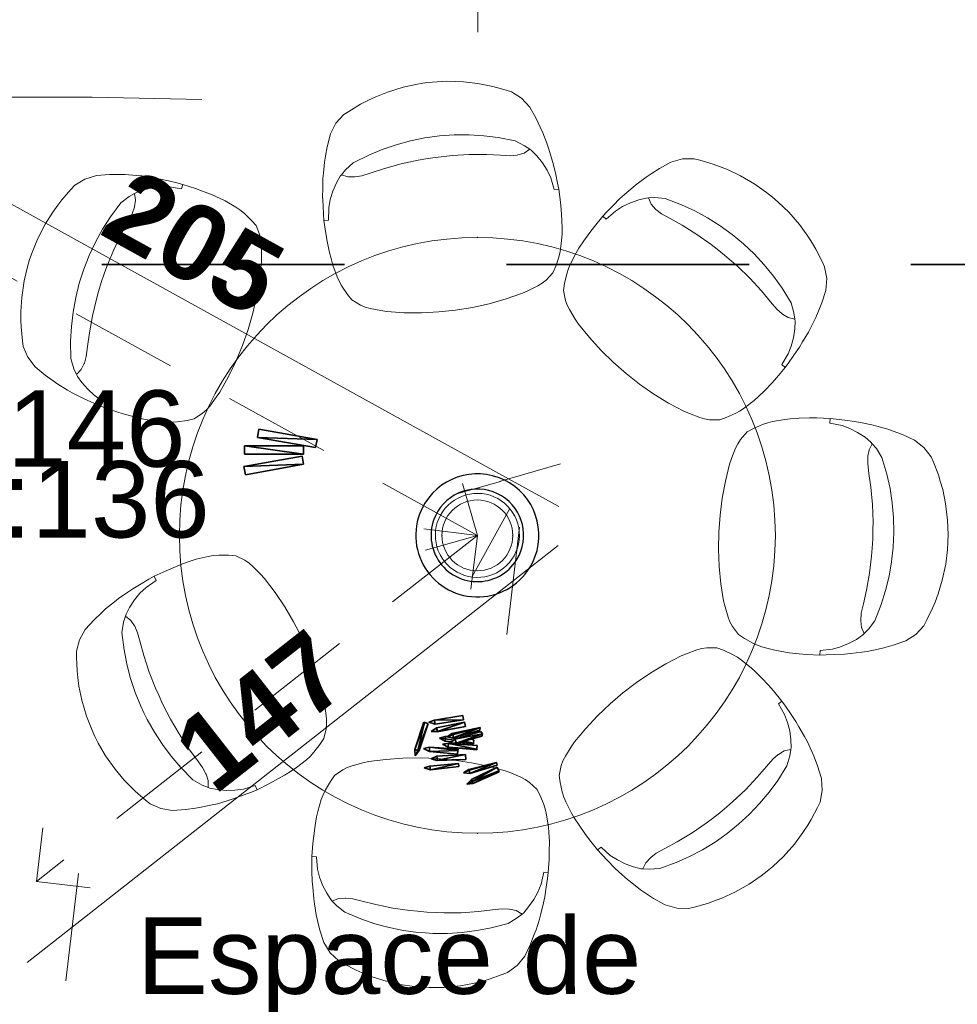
# Model space of a CAD drawing. Header units: millimetres. Extents: x 5 to 415, y 5 to 292.
# Tile 66 of 107: x 274 to 298, y 167 to 193. Entities that reach past the tile are written whole.
import ezdxf
from ezdxf.xclip import XClip

# ---------------------------------------------------------------- set-up
doc = ezdxf.new("R2010")
doc.units = ezdxf.units.MM
doc.header["$MEASUREMENT"] = 0
doc.header["$XCLIPFRAME"] = 0
for name, pattern in [('Discontinu', [10.583333, 6.35, -4.233333]), ('Tirets', [4.586109, 2.822222, -1.763887]), ('Wipeout_Contour', [1000, 0, -1000])]:
    doc.linetypes.add(name, pattern=pattern)
for name, color, linetype in [('00-011-MARQUES COUPES', 7, 'Continuous'), ('01-007-DESSINS IMPORTES_GEOMETRE_EXTERNES_XREF', 7, 'Continuous'), ('02-011-POTEAUX METALLIQUES', 7, 'Continuous'), ('09-004-TEXTES 100', 7, 'Continuous'), ('10-002-LOCALISATION ET TYPE FAUX PLAFONDS', 7, 'Continuous'), ('Nouveau_02-018-CLOISONS', 7, 'Continuous'), ('Nouveau_07-001-MOBILIER CONTRACTUEL', 7, 'Continuous'), ('Nouveau_10-002-LOCALISATION ET TYPE FAUX PLAFONDS', 7, 'Continuous')]:
    doc.layers.add(name, color=color, linetype=linetype)
doc.styles.add('STYLE_GENERE_1', font='Arial Bold.ttf')
doc.styles.add('STYLE_GENERE_2', font='Arial.ttf')

# ---------------------------------------------------------------- blocks, each defined once
blk = doc.blocks.new('Dessin_1_1', base_point=(-19.415, 56.033))
at = {"layer": '02-011-POTEAUX METALLIQUES', "linetype": 'Continuous', "lineweight": 5}
h = blk.add_hatch(dxfattribs=at)
h.set_pattern_fill('Acier_0001', color=6, style=0, pattern_type=2)
h.set_pattern_definition([(241.07, (284.8796, 179.9775), (-1.9693, 1.0883), []), (241.07, (284.2232, 180.3403), (-1.9693, 1.0883), [])])
h.paths.add_polyline_path([(284.88, 179.978, 0.414214), (285.31, 178.483, 0.414214), (286.805, 178.913, 0.414214), (286.374, 180.408, 0.414214)])
at = {"layer": '00-011-MARQUES COUPES', "color": 1, "linetype": 'Discontinu', "lineweight": 35}
blk.add_line((11.434, 186.54), (383.454, 186.54), dxfattribs=at)
at = {"layer": '02-011-POTEAUX METALLIQUES', "color": 7, "linetype": 'Continuous', "lineweight": 20, "flags": 128}
blk.add_lwpolyline([(284.88, 179.978, 0.414214), (285.31, 178.483, 0.414214), (286.805, 178.913, 0.414214), (286.374, 180.408, 0.414214)], format="xyb", close=True, dxfattribs=at)
at = {"layer": '10-002-LOCALISATION ET TYPE FAUX PLAFONDS', "color": 7, "linetype": 'Continuous', "lineweight": 20}
for p, q in [((285.853, 194.117), (285.856, 192.617)), ((286.779, 178.253), (275.241, 169.191)), ((275.409, 170.596), (275.072, 167.787)), ((275.241, 169.191), (274.061, 168.265))]:
    blk.add_line(p, q, dxfattribs=at)
at = {"layer": 'Nouveau_02-018-CLOISONS', "color": 7, "linetype": 'Continuous', "lineweight": 25}
for radius, start, end in [(20.5, 3.7519, 145.0871), (20.2, 318.9806, 145.0871), (19.372, 0, 145.0886), (19.072, 0, 145.0886), (19.372, 217.8111, 0), (19.072, 217.8111, 0)]:
    blk.add_arc((285.842, 179.445), radius, start, end, dxfattribs=at)
at = {"layer": 'Nouveau_07-001-MOBILIER CONTRACTUEL', "color": 7, "linetype": 'Continuous', "lineweight": 5}
for p, q in [((287.262, 189.52), (287.216, 189.552)), ((287.4, 189.378), (287.262, 189.52)), ((287.547, 189.196), (287.4, 189.378)), ((287.668, 189.005), (287.547, 189.196)), ((287.763, 188.806), (287.668, 189.005)), ((282.153, 188.671), (282.249, 188.845)), ((282.249, 188.845), (282.284, 188.887)), ((287.855, 188.496), (287.763, 188.806)), ((277.109, 188.488), (276.921, 188.424)), ((277.337, 188.542), (277.109, 188.488)), ((277.562, 188.57), (277.337, 188.542)), ((277.782, 188.57), (277.562, 188.57)), ((278.101, 188.52), (277.782, 188.57)), ((278.101, 188.52), (278.138, 188.634)), ((281.993, 188.24), (282.06, 188.456)), ((282.06, 188.456), (282.153, 188.671)), ((287.855, 188.496), (287.974, 188.512)), ((276.921, 188.424), (276.873, 188.397)), ((281.954, 188.023), (281.993, 188.24)), ((289.848, 188.152), (290.069, 188.229)), ((290.069, 188.229), (290.261, 188.276)), ((290.261, 188.276), (290.317, 188.279)), ((281.948, 187.7), (281.954, 188.023)), ((289.216, 187.722), (289.458, 187.936)), ((289.458, 187.936), (289.644, 188.054)), ((289.644, 188.054), (289.848, 188.152)), ((281.948, 187.7), (281.829, 187.684)), ((289.216, 187.722), (289.124, 187.798)), ((294.157, 185.05), (294.149, 185.105)), ((294.112, 184.62), (294.146, 184.852)), ((294.146, 184.852), (294.157, 185.05)), ((294.053, 184.401), (294.112, 184.62)), ((293.972, 184.197), (294.053, 184.401)), ((293.806, 183.919), (293.972, 184.197)), ((293.806, 183.919), (293.899, 183.843)), ((275.378, 183.607), (275.355, 183.657)), ((275.494, 183.446), (275.378, 183.607)), ((275.648, 183.27), (275.494, 183.446)), ((275.815, 183.117), (275.648, 183.27)), ((275.994, 182.988), (275.815, 183.117)), ((276.283, 182.844), (275.994, 182.988)), ((276.283, 182.844), (276.246, 182.73)), ((295.067, 182.386), (295.073, 182.505)), ((295.067, 182.386), (295.384, 182.323)), ((295.384, 182.323), (295.591, 182.246)), ((295.591, 182.246), (295.792, 182.142)), ((295.792, 182.142), (295.987, 182.012)), ((295.987, 182.012), (296.141, 181.888)), ((296.141, 181.888), (296.177, 181.845)), ((277.439, 178.265), (277.387, 178.373)), ((277.439, 178.265), (277.173, 178.082)), ((277.013, 177.93), (276.869, 177.755)), ((277.173, 178.082), (277.013, 177.93)), ((276.869, 177.755), (276.741, 177.559)), ((276.649, 177.383), (276.633, 177.331)), ((276.741, 177.559), (276.649, 177.383)), ((295.759, 176.723), (295.923, 176.834)), ((295.923, 176.834), (295.962, 176.873)), ((295.344, 176.525), (295.553, 176.611)), ((295.553, 176.611), (295.759, 176.723)), ((294.81, 176.431), (294.805, 176.311)), ((294.81, 176.431), (295.131, 176.466)), ((295.131, 176.466), (295.344, 176.525)), ((293.718, 175.031), (293.811, 175.106)), ((293.718, 175.031), (293.88, 174.752)), ((293.88, 174.752), (293.959, 174.546)), ((293.959, 174.546), (294.015, 174.327)), ((294.015, 174.327), (294.046, 174.094)), ((294.046, 174.094), (294.055, 173.896)), ((294.055, 173.896), (294.047, 173.842)), ((278.846, 172.827), (278.795, 172.848)), ((279.04, 172.79), (278.846, 172.827)), ((279.274, 172.768), (279.04, 172.79)), ((279.5, 172.772), (279.274, 172.768)), ((279.719, 172.802), (279.5, 172.772)), ((280.028, 172.896), (279.719, 172.802)), ((280.028, 172.896), (280.08, 172.788)), ((289.082, 171.284), (288.989, 171.209)), ((289.082, 171.284), (289.321, 171.067)), ((281.632, 171.032), (281.513, 171.04)), ((281.632, 171.032), (281.66, 170.71)), ((289.321, 171.067), (289.506, 170.947)), ((289.506, 170.947), (289.709, 170.846)), ((281.66, 170.71), (281.713, 170.497)), ((289.709, 170.846), (289.929, 170.767)), ((289.929, 170.767), (290.121, 170.717)), ((290.121, 170.717), (290.176, 170.713)), ((281.713, 170.497), (281.794, 170.285)), ((287.579, 170.629), (287.508, 170.313)), ((287.579, 170.629), (287.699, 170.62)), ((281.794, 170.285), (281.901, 170.077)), ((287.508, 170.313), (287.426, 170.109)), ((281.901, 170.077), (282.008, 169.91)), ((282.008, 169.91), (282.046, 169.87)), ((287.318, 169.91), (287.183, 169.718)), ((287.426, 170.109), (287.318, 169.91)), ((287.183, 169.718), (287.055, 169.567)), ((287.055, 169.567), (287.012, 169.533))]:
    blk.add_line(p, q, dxfattribs=at)
at = {"layer": 'Nouveau_07-001-MOBILIER CONTRACTUEL', "color": 30, "linetype": 'Continuous', "lineweight": 35}
for p, q in [((280.124, 182.224), (280.087, 182.007)), ((281.649, 181.959), (280.087, 182.007)), ((280.087, 182.007), (281.611, 181.743)), ((281.649, 181.959), (280.124, 182.224)), ((279.746, 181.79), (279.746, 181.571)), ((281.293, 181.571), (279.746, 181.79)), ((281.293, 181.79), (279.746, 181.79)), ((281.293, 181.571), (281.293, 181.79)), ((281.611, 181.743), (281.649, 181.959)), ((281.255, 181.523), (279.732, 181.248)), ((279.746, 181.571), (281.293, 181.571)), ((281.294, 181.306), (281.255, 181.523)), ((281.294, 181.306), (279.732, 181.248)), ((279.732, 181.248), (279.771, 181.032)), ((279.771, 181.032), (281.294, 181.306)), ((284.443, 174.551), (284.21, 173.84)), ((284.461, 174.546), (284.21, 173.84)), ((284.461, 174.546), (284.283, 173.815)), ((284.283, 173.815), (284.553, 174.517)), ((284.322, 173.81), (284.553, 174.517)), ((284.461, 174.546), (284.443, 174.551)), ((284.553, 174.517), (284.461, 174.546)), ((284.722, 174.609), (284.574, 174.552)), ((284.574, 174.552), (284.742, 174.504)), ((285.463, 174.729), (284.722, 174.609)), ((285.477, 174.617), (284.722, 174.609)), ((284.722, 174.609), (284.742, 174.504)), ((284.742, 174.504), (285.477, 174.617)), ((285.505, 174.554), (284.771, 174.404)), ((285.505, 174.554), (284.797, 174.312)), ((285.477, 174.617), (285.463, 174.729)), ((285.53, 174.442), (285.505, 174.554)), ((284.771, 174.404), (284.634, 174.31)), ((284.634, 174.31), (284.797, 174.312)), ((284.634, 174.31), (284.793, 174.3)), ((284.771, 174.404), (284.797, 174.312)), ((284.793, 174.3), (285.53, 174.442)), ((284.793, 174.3), (284.797, 174.312)), ((284.797, 174.312), (285.53, 174.442)), ((285.176, 174.26), (285.048, 174.17)), ((285.914, 174.415), (285.176, 174.26)), ((285.207, 174.23), (285.176, 174.26)), ((285.207, 174.23), (285.914, 174.415)), ((285.209, 174.142), (285.914, 174.415)), ((285.91, 174.349), (285.209, 174.142)), ((285.936, 174.309), (285.253, 174.106)), ((285.976, 174.252), (285.253, 174.106)), ((285.294, 174.006), (285.976, 174.252)), ((285.91, 174.349), (285.914, 174.415)), ((285.976, 174.252), (285.936, 174.309)), ((285.96, 174.189), (285.976, 174.252)), ((285.009, 174.182), (284.849, 174.134)), ((284.849, 174.134), (284.996, 174.057)), ((284.849, 174.134), (285.008, 174.117)), ((285.096, 174.004), (284.932, 173.981)), ((285.09, 173.996), (284.932, 173.981)), ((285.008, 174.117), (284.996, 174.057)), ((284.996, 174.057), (285.166, 174.041)), ((284.996, 174.057), (285.17, 174.044)), ((285.009, 174.182), (285.008, 174.117)), ((285.008, 174.117), (285.223, 174.084)), ((285.057, 174.176), (285.009, 174.182)), ((285.051, 174.172), (285.009, 174.182)), ((285.207, 174.23), (285.048, 174.17)), ((285.048, 174.17), (285.209, 174.142)), ((285.09, 173.996), (285.078, 173.901)), ((285.283, 174.115), (285.087, 174.163)), ((285.09, 173.996), (285.096, 174.004)), ((285.838, 173.944), (285.09, 173.996)), ((285.827, 173.849), (285.09, 173.996)), ((285.838, 173.944), (285.096, 174.004)), ((285.253, 174.106), (285.119, 174.005)), ((285.119, 174.005), (285.294, 174.006)), ((285.209, 174.142), (285.207, 174.23)), ((285.367, 174.14), (285.248, 174.154)), ((285.294, 174.006), (285.253, 174.106)), ((285.294, 174.006), (285.96, 174.189)), ((285.357, 174.023), (285.742, 173.987)), ((285.379, 174.029), (285.744, 174.002)), ((285.449, 174.048), (285.744, 174.002)), ((285.744, 174.002), (285.499, 174.062)), ((285.754, 174.095), (285.658, 174.106)), ((285.744, 174.002), (285.742, 173.987)), ((285.744, 174.002), (285.754, 174.095)), ((284.21, 173.84), (284.283, 173.815)), ((284.21, 173.84), (284.216, 173.676)), ((284.216, 173.676), (284.283, 173.815)), ((284.216, 173.676), (284.322, 173.81)), ((284.322, 173.81), (284.283, 173.815)), ((284.588, 173.904), (284.431, 173.862)), ((284.431, 173.862), (284.586, 173.79)), ((284.588, 173.904), (284.586, 173.79)), ((284.586, 173.79), (285.334, 173.812)), ((284.586, 173.79), (285.326, 173.721)), ((285.336, 173.848), (284.588, 173.904)), ((285.334, 173.812), (284.588, 173.904)), ((284.932, 173.981), (285.078, 173.901)), ((285.078, 173.901), (285.827, 173.849)), ((285.078, 173.901), (285.825, 173.834)), ((285.326, 173.721), (285.334, 173.812)), ((285.336, 173.848), (285.334, 173.812)), ((285.827, 173.849), (285.825, 173.834)), ((285.827, 173.849), (285.838, 173.944)), ((285.348, 173.476), (284.602, 173.407)), ((284.616, 173.303), (285.348, 173.476)), ((284.784, 173.665), (284.634, 173.591)), ((284.634, 173.591), (284.796, 173.564)), ((284.634, 173.591), (284.789, 173.555)), ((285.533, 173.708), (284.784, 173.665)), ((284.784, 173.665), (284.796, 173.564)), ((284.789, 173.555), (285.54, 173.578)), ((284.796, 173.564), (284.789, 173.555)), ((285.533, 173.708), (284.796, 173.564)), ((284.796, 173.564), (285.54, 173.578)), ((285.355, 173.393), (285.348, 173.476)), ((285.54, 173.578), (285.533, 173.708)), ((286.341, 173.501), (285.615, 173.313)), ((286.341, 173.501), (285.626, 173.3)), ((285.644, 173.208), (286.341, 173.501)), ((286.341, 173.501), (286.362, 173.426)), ((284.602, 173.407), (284.451, 173.356)), ((284.451, 173.356), (284.616, 173.303)), ((284.602, 173.407), (284.616, 173.303)), ((284.616, 173.303), (285.355, 173.393)), ((285.615, 173.313), (285.478, 173.231)), ((285.626, 173.3), (285.478, 173.231)), ((285.478, 173.231), (285.644, 173.208)), ((285.626, 173.3), (285.615, 173.313)), ((285.626, 173.3), (285.644, 173.208)), ((285.644, 173.208), (286.362, 173.426)), ((286.358, 173.375), (285.687, 173.053)), ((286.358, 173.375), (285.707, 172.998)), ((285.707, 172.998), (286.402, 173.281)), ((285.707, 172.998), (286.414, 173.254)), ((285.728, 172.951), (286.414, 173.254)), ((286.402, 173.281), (286.358, 173.375)), ((286.402, 173.281), (286.414, 173.254)), ((285.687, 173.053), (285.569, 172.929)), ((285.569, 172.929), (285.707, 172.998)), ((285.687, 173.053), (285.707, 172.998)), ((285.707, 172.998), (285.728, 172.951)), ((285.569, 172.929), (285.728, 172.951))]:
    blk.add_line(p, q, dxfattribs=at)
at = {"layer": 'Nouveau_07-001-MOBILIER CONTRACTUEL', "color": 7, "linetype": 'Continuous', "lineweight": 5, "flags": 128}
for points in [[(288.03, 187.006), (288.057, 187.329), (288.059, 187.473), (288.055, 187.707), (288.035, 187.975), (288.018, 188.172), (287.974, 188.512), (287.943, 188.67), (287.893, 188.894), (287.837, 189.145), (287.793, 189.298), (287.708, 189.582), (287.66, 189.712), (287.555, 189.986), (287.489, 190.129), (287.381, 190.358), (287.213, 190.658), (286.997, 190.89), (286.737, 191.053), (286.593, 191.101), (286.245, 191.199), (286.076, 191.235), (285.852, 191.276), (285.481, 191.321), (285.047, 191.334), (284.667, 191.312), (284.471, 191.288), (284.276, 191.259), (283.904, 191.18), (283.489, 191.052), (283.143, 190.911), (282.938, 190.812), (282.784, 190.733), (282.475, 190.546), (282.349, 190.461), (282.141, 190.235), (281.995, 189.955), (281.912, 189.62), (281.868, 189.371), (281.842, 189.216), (281.814, 188.924), (281.802, 188.785), (281.796, 188.489), (281.793, 188.33), (281.805, 188.073), (281.817, 187.844), (281.829, 187.684), (281.877, 187.344), (281.912, 187.149), (281.964, 186.886), (282.022, 186.659), (282.062, 186.521), (282.174, 186.216), (282.227, 186.097), (282.3, 185.967), (282.443, 185.755), (282.558, 185.61), (282.783, 185.473), (282.907, 185.42), (283.033, 185.386), (283.316, 185.329), (283.47, 185.305), (283.924, 185.275), (284.378, 185.272), (284.832, 185.295), (285.273, 185.342), (285.711, 185.413), (286.155, 185.511), (286.592, 185.635), (287.021, 185.783), (287.163, 185.848), (287.421, 185.977), (287.534, 186.044), (287.639, 186.128), (287.82, 186.319), (287.892, 186.49), (287.974, 186.732), (288.011, 186.876)], [(285.63, 189.412), (285.181, 189.387), (284.977, 189.365), (284.734, 189.339), (284.493, 189.3), (284.29, 189.267), (283.851, 189.172), (283.413, 189.053), (283.067, 188.939), (282.821, 188.86), (282.64, 188.83), (282.628, 188.83), (282.454, 188.83), (282.284, 188.887), (282.39, 189.015), (282.594, 189.2), (283.001, 189.402), (283.355, 189.549), (283.72, 189.673), (284.092, 189.774), (284.47, 189.85), (284.662, 189.876), (284.853, 189.902), (285.238, 189.928), (285.624, 189.93), (286.008, 189.907), (286.389, 189.858), (286.834, 189.772), (287.08, 189.647), (287.216, 189.552), (287.067, 189.452), (286.9, 189.406), (286.888, 189.403), (286.706, 189.384), (286.448, 189.395), (286.084, 189.413)], [(292.83, 182.78), (293.086, 182.98), (293.193, 183.075), (293.361, 183.237), (293.545, 183.433), (293.678, 183.58), (293.899, 183.843), (293.993, 183.972), (294.125, 184.161), (294.271, 184.372), (294.353, 184.508), (294.505, 184.763), (294.568, 184.887), (294.699, 185.15), (294.759, 185.295), (294.853, 185.53), (294.96, 185.857), (294.984, 186.173), (294.928, 186.474), (294.865, 186.613), (294.702, 186.935), (294.613, 187.084), (294.492, 187.276), (294.273, 187.58), (293.989, 187.907), (293.715, 188.172), (293.564, 188.299), (293.411, 188.423), (293.1, 188.643), (292.725, 188.861), (292.386, 189.02), (292.175, 189.104), (292.012, 189.163), (291.665, 189.264), (291.518, 189.299), (291.211, 189.299), (290.905, 189.216), (290.604, 189.05), (290.39, 188.914), (290.259, 188.827), (290.025, 188.65), (289.915, 188.565), (289.693, 188.368), (289.574, 188.262), (289.394, 188.079), (289.233, 187.915), (289.124, 187.798), (288.906, 187.532), (288.787, 187.374), (288.629, 187.157), (288.501, 186.961), (288.427, 186.839), (288.279, 186.55), (288.227, 186.43), (288.181, 186.288), (288.122, 186.039), (288.093, 185.856), (288.146, 185.598), (288.19, 185.471), (288.251, 185.355), (288.401, 185.108), (288.488, 184.978), (288.773, 184.625), (289.079, 184.289), (289.403, 183.971), (289.737, 183.679), (290.086, 183.405), (290.46, 183.146), (290.847, 182.908), (291.247, 182.693), (291.391, 182.632), (291.661, 182.53), (291.786, 182.492), (291.919, 182.472), (292.183, 182.469), (292.357, 182.532), (292.59, 182.636), (292.721, 182.707)], [(279.522, 188.038), (279.242, 188.202), (279.113, 188.265), (278.9, 188.361), (278.649, 188.459), (278.464, 188.528), (278.138, 188.634), (277.982, 188.674), (277.758, 188.726), (277.508, 188.783), (277.351, 188.808), (277.058, 188.854), (276.919, 188.866), (276.627, 188.89), (276.469, 188.892), (276.216, 188.892), (275.873, 188.869), (275.571, 188.774), (275.312, 188.609), (275.207, 188.499), (274.969, 188.228), (274.864, 188.09), (274.73, 187.906), (274.531, 187.589), (274.332, 187.203), (274.189, 186.851), (274.126, 186.664), (274.069, 186.475), (273.981, 186.105), (273.918, 185.676), (273.896, 185.302), (273.898, 185.074), (273.903, 184.902), (273.939, 184.542), (273.961, 184.392), (274.076, 184.107), (274.267, 183.855), (274.533, 183.636), (274.739, 183.489), (274.868, 183.4), (275.12, 183.249), (275.24, 183.178), (275.505, 183.045), (275.648, 182.975), (275.884, 182.875), (276.097, 182.788), (276.246, 182.73), (276.574, 182.627), (276.765, 182.575), (277.025, 182.509), (277.255, 182.463), (277.396, 182.44), (277.72, 182.41), (277.85, 182.407), (277.999, 182.417), (278.251, 182.456), (278.432, 182.496), (278.652, 182.642), (278.754, 182.73), (278.839, 182.829), (279.011, 183.061), (279.1, 183.19), (279.321, 183.586), (279.519, 183.995), (279.694, 184.415), (279.841, 184.834), (279.964, 185.259), (280.066, 185.703), (280.142, 186.15), (280.193, 186.602), (280.196, 186.758), (280.19, 187.047), (280.178, 187.177), (280.147, 187.308), (280.052, 187.554), (279.929, 187.692), (279.745, 187.87), (279.631, 187.965)], [(276.318, 186.904), (276.148, 186.488), (276.08, 186.294), (276, 186.064), (275.931, 185.829), (275.874, 185.632), (275.771, 185.195), (275.69, 184.748), (275.644, 184.386), (275.61, 184.131), (275.559, 183.954), (275.555, 183.943), (275.479, 183.786), (275.355, 183.657), (275.285, 183.808), (275.206, 184.072), (275.198, 184.526), (275.218, 184.909), (275.262, 185.292), (275.331, 185.671), (275.425, 186.045), (275.483, 186.229), (275.542, 186.413), (275.684, 186.772), (275.848, 187.121), (276.034, 187.458), (276.241, 187.781), (276.511, 188.147), (276.729, 188.315), (276.873, 188.397), (276.899, 188.22), (276.87, 188.048), (276.867, 188.037), (276.806, 187.864), (276.685, 187.635), (276.512, 187.315)], [(292.971, 186.176), (292.649, 186.489), (292.494, 186.624), (292.31, 186.785), (292.118, 186.935), (291.956, 187.062), (291.589, 187.321), (291.204, 187.562), (290.885, 187.739), (290.661, 187.866), (290.516, 187.979), (290.507, 187.988), (290.39, 188.116), (290.317, 188.279), (290.483, 188.288), (290.757, 188.264), (291.181, 188.101), (291.53, 187.941), (291.868, 187.757), (292.194, 187.552), (292.507, 187.325), (292.656, 187.202), (292.804, 187.079), (293.085, 186.814), (293.348, 186.532), (293.591, 186.233), (293.814, 185.92), (294.052, 185.534), (294.127, 185.269), (294.149, 185.105), (293.975, 185.146), (293.827, 185.238), (293.817, 185.244), (293.68, 185.366), (293.513, 185.563), (293.28, 185.843)], [(293.312, 176.521), (293.626, 176.437), (293.767, 176.41), (293.998, 176.373), (294.265, 176.345), (294.462, 176.328), (294.805, 176.311), (294.966, 176.314), (295.195, 176.323), (295.452, 176.334), (295.61, 176.351), (295.905, 176.384), (296.042, 176.408), (296.33, 176.463), (296.482, 176.503), (296.726, 176.569), (297.051, 176.682), (297.318, 176.853), (297.524, 177.08), (297.597, 177.214), (297.755, 177.539), (297.819, 177.699), (297.9, 177.912), (298.009, 178.27), (298.098, 178.694), (298.144, 179.072), (298.155, 179.269), (298.161, 179.466), (298.148, 179.847), (298.096, 180.277), (298.018, 180.644), (297.956, 180.863), (297.905, 181.028), (297.776, 181.365), (297.715, 181.504), (297.529, 181.748), (297.279, 181.942), (296.964, 182.082), (296.727, 182.17), (296.579, 182.222), (296.296, 182.302), (296.162, 182.338), (295.871, 182.396), (295.715, 182.427), (295.46, 182.46), (295.232, 182.489), (295.073, 182.505), (294.729, 182.518), (294.532, 182.518), (294.263, 182.513), (294.03, 182.496), (293.887, 182.481), (293.567, 182.425), (293.44, 182.394), (293.3, 182.344), (293.066, 182.241), (292.902, 182.154), (292.729, 181.956), (292.654, 181.843), (292.598, 181.725), (292.493, 181.457), (292.441, 181.309), (292.333, 180.868), (292.249, 180.422), (292.192, 179.971), (292.16, 179.528), (292.153, 179.085), (292.172, 178.63), (292.216, 178.178), (292.287, 177.73), (292.325, 177.578), (292.407, 177.301), (292.453, 177.179), (292.517, 177.06), (292.673, 176.848), (292.829, 176.747), (293.053, 176.624), (293.188, 176.563)], [(296.104, 178.459), (296.159, 178.905), (296.173, 179.11), (296.19, 179.354), (296.194, 179.598), (296.197, 179.804), (296.182, 180.253), (296.141, 180.705), (296.09, 181.066), (296.056, 181.322), (296.058, 181.505), (296.06, 181.517), (296.091, 181.688), (296.177, 181.845), (296.284, 181.718), (296.43, 181.485), (296.557, 181.049), (296.64, 180.674), (296.698, 180.294), (296.731, 179.91), (296.74, 179.524), (296.731, 179.331), (296.723, 179.138), (296.681, 178.754), (296.615, 178.374), (296.524, 178), (296.409, 177.634), (296.246, 177.21), (296.08, 176.991), (295.962, 176.873), (295.89, 177.037), (295.874, 177.21), (295.873, 177.222), (295.887, 177.405), (295.943, 177.657), (296.025, 178.012)], [(278.801, 178.894), (278.485, 178.819), (278.349, 178.777), (278.127, 178.7), (277.879, 178.598), (277.697, 178.52), (277.387, 178.373), (277.247, 178.295), (277.049, 178.178), (276.828, 178.047), (276.696, 177.958), (276.452, 177.789), (276.343, 177.703), (276.115, 177.518), (276, 177.411), (275.816, 177.237), (275.583, 176.984), (275.429, 176.707), (275.355, 176.41), (275.354, 176.258), (275.368, 175.897), (275.387, 175.725), (275.417, 175.499), (275.49, 175.132), (275.612, 174.716), (275.75, 174.361), (275.834, 174.183), (275.921, 174.006), (276.112, 173.677), (276.362, 173.322), (276.604, 173.036), (276.762, 172.872), (276.885, 172.751), (277.158, 172.515), (277.278, 172.421), (277.557, 172.294), (277.869, 172.242), (278.213, 172.267), (278.463, 172.302), (278.619, 172.326), (278.905, 172.389), (279.041, 172.421), (279.324, 172.507), (279.476, 172.554), (279.717, 172.645), (279.931, 172.727), (280.08, 172.788), (280.388, 172.939), (280.562, 173.033), (280.796, 173.164), (280.994, 173.289), (281.113, 173.37), (281.368, 173.571), (281.465, 173.658), (281.566, 173.768), (281.723, 173.97), (281.826, 174.124), (281.885, 174.38), (281.898, 174.515), (281.891, 174.645), (281.857, 174.932), (281.833, 175.086), (281.72, 175.526), (281.582, 175.959), (281.42, 176.384), (281.238, 176.788), (281.035, 177.183), (280.804, 177.574), (280.551, 177.951), (280.276, 178.313), (280.171, 178.429), (279.968, 178.634), (279.87, 178.72), (279.757, 178.794), (279.519, 178.907), (279.334, 178.923), (279.079, 178.926), (278.93, 178.915)], [(277.258, 175.866), (277.421, 175.447), (277.505, 175.26), (277.605, 175.037), (277.717, 174.82), (277.811, 174.637), (278.038, 174.249), (278.287, 173.869), (278.503, 173.576), (278.654, 173.366), (278.738, 173.203), (278.743, 173.192), (278.796, 173.027), (278.795, 172.848), (278.64, 172.909), (278.401, 173.045), (278.083, 173.37), (277.833, 173.661), (277.602, 173.969), (277.391, 174.291), (277.201, 174.628), (277.117, 174.801), (277.033, 174.975), (276.889, 175.333), (276.767, 175.699), (276.671, 176.072), (276.598, 176.449), (276.543, 176.899), (276.585, 177.172), (276.633, 177.331), (276.774, 177.22), (276.87, 177.075), (276.877, 177.065), (276.951, 176.897), (277.021, 176.649), (277.116, 176.297)], [(288.159, 172.467), (288.304, 172.177), (288.376, 172.053), (288.502, 171.855), (288.658, 171.637), (288.775, 171.477), (288.989, 171.209), (289.097, 171.09), (289.256, 170.924), (289.434, 170.739), (289.551, 170.632), (289.771, 170.433), (289.88, 170.346), (290.112, 170.166), (290.242, 170.078), (290.454, 169.939), (290.753, 169.77), (291.058, 169.683), (291.364, 169.679), (291.513, 169.713), (291.861, 169.809), (292.024, 169.867), (292.237, 169.947), (292.578, 170.103), (292.955, 170.316), (293.268, 170.532), (293.423, 170.654), (293.575, 170.78), (293.852, 171.041), (294.14, 171.365), (294.363, 171.666), (294.487, 171.857), (294.577, 172.005), (294.744, 172.325), (294.809, 172.463), (294.869, 172.763), (294.848, 173.079), (294.745, 173.408), (294.654, 173.644), (294.595, 173.79), (294.468, 174.054), (294.406, 174.179), (294.258, 174.435), (294.177, 174.573), (294.034, 174.786), (293.904, 174.976), (293.811, 175.106), (293.594, 175.372), (293.462, 175.52), (293.281, 175.718), (293.114, 175.883), (293.009, 175.979), (292.755, 176.182), (292.647, 176.257), (292.517, 176.329), (292.285, 176.436), (292.112, 176.501), (291.848, 176.501), (291.715, 176.482), (291.589, 176.446), (291.318, 176.347), (291.173, 176.288), (290.771, 176.078), (290.381, 175.845), (290.004, 175.59), (289.652, 175.321), (289.315, 175.033), (288.986, 174.718), (288.677, 174.386), (288.387, 174.036), (288.299, 173.907), (288.145, 173.662), (288.083, 173.547), (288.037, 173.421), (287.982, 173.163), (288.009, 172.98), (288.064, 172.73), (288.108, 172.588)], [(291.459, 171.656), (291.83, 171.91), (291.993, 172.036), (292.187, 172.184), (292.373, 172.343), (292.529, 172.476), (292.856, 172.785), (293.168, 173.114), (293.405, 173.391), (293.574, 173.586), (293.713, 173.706), (293.723, 173.712), (293.872, 173.802), (294.047, 173.842), (294.022, 173.677), (293.944, 173.413), (293.701, 173.03), (293.475, 172.72), (293.228, 172.424), (292.962, 172.145), (292.678, 171.884), (292.528, 171.762), (292.378, 171.641), (292.062, 171.418), (291.734, 171.217), (291.393, 171.037), (291.042, 170.881), (290.616, 170.724), (290.342, 170.703), (290.176, 170.713), (290.251, 170.876), (290.37, 171.003), (290.379, 171.011), (290.525, 171.122), (290.751, 171.247), (291.072, 171.42)], [(281.759, 172.527), (281.668, 172.216), (281.637, 172.076), (281.595, 171.846), (281.56, 171.579), (281.538, 171.383), (281.513, 171.04), (281.511, 170.88), (281.515, 170.65), (281.52, 170.393), (281.533, 170.235), (281.559, 169.939), (281.58, 169.802), (281.627, 169.512), (281.663, 169.359), (281.724, 169.113), (281.828, 168.785), (281.993, 168.515), (282.215, 168.303), (282.347, 168.227), (282.667, 168.061), (282.826, 167.993), (283.037, 167.907), (283.392, 167.789), (283.815, 167.689), (284.191, 167.634), (284.388, 167.619), (284.585, 167.608), (284.965, 167.611), (285.397, 167.653), (285.765, 167.722), (285.986, 167.778), (286.152, 167.825), (286.492, 167.946), (286.633, 168.003), (286.882, 168.183), (287.081, 168.429), (287.229, 168.74), (287.323, 168.975), (287.379, 169.122), (287.465, 169.402), (287.504, 169.536), (287.57, 169.825), (287.604, 169.98), (287.644, 170.234), (287.678, 170.461), (287.699, 170.62), (287.72, 170.963), (287.724, 171.161), (287.726, 171.43), (287.715, 171.663), (287.704, 171.806), (287.655, 172.127), (287.627, 172.255), (287.581, 172.397), (287.484, 172.633), (287.401, 172.799), (287.207, 172.977), (287.096, 173.054), (286.98, 173.113), (286.714, 173.225), (286.567, 173.28), (286.129, 173.4), (285.685, 173.494), (285.235, 173.563), (284.794, 173.605), (284.351, 173.623), (283.896, 173.616), (283.443, 173.582), (282.993, 173.523), (282.841, 173.488), (282.562, 173.413), (282.438, 173.371), (282.318, 173.309), (282.102, 173.158), (281.998, 173.005), (281.869, 172.784), (281.804, 172.65)], [(283.629, 169.689), (284.073, 169.623), (284.278, 169.604), (284.521, 169.581), (284.765, 169.571), (284.97, 169.562), (285.42, 169.567), (285.873, 169.596), (286.235, 169.639), (286.491, 169.667), (286.675, 169.66), (286.687, 169.658), (286.857, 169.622), (287.012, 169.533), (286.882, 169.429), (286.645, 169.288), (286.206, 169.172), (285.829, 169.099), (285.448, 169.05), (285.063, 169.026), (284.677, 169.027), (284.484, 169.04), (284.292, 169.053), (283.909, 169.104), (283.531, 169.18), (283.159, 169.28), (282.796, 169.404), (282.376, 169.578), (282.161, 169.749), (282.046, 169.87), (282.212, 169.938), (282.385, 169.95), (282.397, 169.95), (282.58, 169.932), (282.831, 169.87), (283.184, 169.779)]]:
    blk.add_lwpolyline(points, close=True, dxfattribs=at)
at = {"layer": 'Nouveau_07-001-MOBILIER CONTRACTUEL', "color": 7, "linetype": 'Continuous', "lineweight": 15}
for radius, start, end in [(7.798, 90, 270), (7.798, 270, 90), (0.927, 0, 180), (0.927, 180, 0)]:
    blk.add_arc((285.842, 179.445), radius, start, end, dxfattribs=at)
at = {"layer": 'Nouveau_07-001-MOBILIER CONTRACTUEL', "color": 7, "linetype": 'Continuous', "lineweight": 25}
for radius in [1.611, 1.211]:
    blk.add_arc((285.842, 179.445), radius, 148.4816, 328.4816, dxfattribs=at)
at = {"layer": 'Nouveau_07-001-MOBILIER CONTRACTUEL', "color": 7, "linetype": 'Continuous', "lineweight": 15}
for p in [(285.842, 187.244), (284.915, 179.445), (286.77, 179.445), (285.842, 171.647)]:
    blk.add_point(p, dxfattribs=at)
at = {"layer": 'Nouveau_10-002-LOCALISATION ET TYPE FAUX PLAFONDS', "color": 8, "linetype": 'Continuous', "lineweight": 5}
for q in [(274.473, 171.788), (275.708, 170.215)]:
    blk.add_line((274.304, 170.384), q, dxfattribs=at)
at = {"layer": 'Nouveau_10-002-LOCALISATION ET TYPE FAUX PLAFONDS', "color": 8, "linetype": 'Discontinu', "lineweight": 5}
blk.add_arc((274.563, 69.536), 121.389, 88.08048, 130.98941, dxfattribs=at)
blk.add_arc((274.563, 69.536), 121.389, 88.08048, 130.98941, dxfattribs=at)
at = {"layer": '09-004-TEXTES 100', "color": 7, "linetype": 'Continuous', "lineweight": 13, "insert": (283.533, 164.282), "char_height": 2, "width": 22.08514, "attachment_point": 8, "line_spacing_factor": 0.939612, "style": 'STYLE_GENERE_2'}
blk.add_mtext('\\A1;{\\pqc;\\fArial|b0|i0|c0|p0;\\W1.000000;Espace de Réunion}', dxfattribs=at)
at = {"layer": '10-002-LOCALISATION ET TYPE FAUX PLAFONDS', "color": 7, "linetype": 'Continuous', "lineweight": 5, "char_height": 2, "width": 4.57634, "attachment_point": 7, "style": 'STYLE_GENERE_1'}
for s, insert, rotation in [('\\A1;{\\pql;\\fArial|b1|i0|c0|p0;\\W1.000000;205}', (275.888, 187.337), 331.0736), ('\\A1;{\\pql;\\fArial|b1|i0|c0|p0;\\W1.000000;147}', (278.963, 172.624), 38.1451)]:
    blk.add_mtext(s, dxfattribs=dict(at, insert=insert, rotation=rotation))
at = {"layer": '10-002-LOCALISATION ET TYPE FAUX PLAFONDS', "color": 7, "linetype": 'Continuous', "lineweight": 13, "char_height": 2, "attachment_point": 7, "style": 'STYLE_GENERE_2'}
for s, insert in [('\\A1;{\\pql;\\fArial|b0|i0|c0|p0;\\W1.000000;R:1\\fArial|b0|i0|c0|p0;\\W1.000000;46}', (270.749, 181.213)), ('\\A1;{\\pql;\\fArial|b0|i0|c0|p0;\\W1.000000;Ri:1\\fArial|b0|i0|c0|p0;\\W1.000000;36}', (270.763, 179.361))]:
    blk.add_mtext(s, dxfattribs=dict(at, insert=insert))
at = {"color": 254, "linetype": 'Wipeout_Contour', "lineweight": 0, "ltscale": 4730.66822}
blk.add_wipeout([(284.469, 180.288), (284.81, 180.079), (284.81, 180.079), (285.56, 180.624), (286.476, 180.478), (287.02, 179.728), (286.875, 178.812), (286.875, 178.812), (287.216, 178.603), (287.216, 178.603), (287.409, 179.821), (286.685, 180.819), (285.467, 181.013)], dxfattribs=at).dxf.layer = 'Nouveau_07-001-MOBILIER CONTRACTUEL'
at = {"layer": '10-002-LOCALISATION ET TYPE FAUX PLAFONDS', "color": 7, "linetype": 'Continuous', "lineweight": 20}
for p, q in [((286.661, 180.926), (268.733, 190.834)), ((285.302, 180.535), (288.02, 181.318)), ((287.974, 180.201), (286.661, 180.926)), ((286.61, 176.849), (286.948, 179.657)), ((287.958, 179.18), (286.779, 178.253))]:
    blk.add_line(p, q, dxfattribs=at)
at = {"layer": 'Nouveau_07-001-MOBILIER CONTRACTUEL', "color": 7, "linetype": 'Continuous', "lineweight": 25}
for radius in [1.611, 1.211]:
    blk.add_arc((285.842, 179.445), radius, 328.4816, 148.4816, dxfattribs=at)
at = {"layer": 'Nouveau_10-002-LOCALISATION ET TYPE FAUX PLAFONDS', "color": 8, "linetype": 'Continuous', "lineweight": 5}
for q in [(285.451, 180.804), (284.438, 179.614), (284.483, 179.054), (285.674, 178.041)]:
    blk.add_line((285.842, 179.445), q, dxfattribs=at)
at = {"layer": 'Nouveau_10-002-LOCALISATION ET TYPE FAUX PLAFONDS', "color": 8, "linetype": 'Tirets', "lineweight": 5, "flags": 128}
for points in [[(285.842, 179.445), (267.915, 189.353)], [(285.842, 179.445), (274.304, 170.384)]]:
    blk.add_lwpolyline(points, dxfattribs=at)
at = {"layer": 'Nouveau_10-002-LOCALISATION ET TYPE FAUX PLAFONDS', "color": 8, "linetype": 'Discontinu', "lineweight": 5}
blk.add_arc((301.07, 191.228), 47.503, 191.5256, 345.5585, dxfattribs=at)

msp = doc.modelspace()

# ---------------------------------------------------------------- block references
at = {"layer": '01-007-DESSINS IMPORTES_GEOMETRE_EXTERNES_XREF', "color": 7, "linetype": 'Continuous', "lineweight": 20}
ref = msp.add_blockref('Dessin_1_1', (-19.415, 56.033), dxfattribs=at)
XClip(ref).set_block_clipping_path([(11.4338842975, 39.5369897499), (415, 271.6031054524)])

doc.saveas('drawing.dxf')
